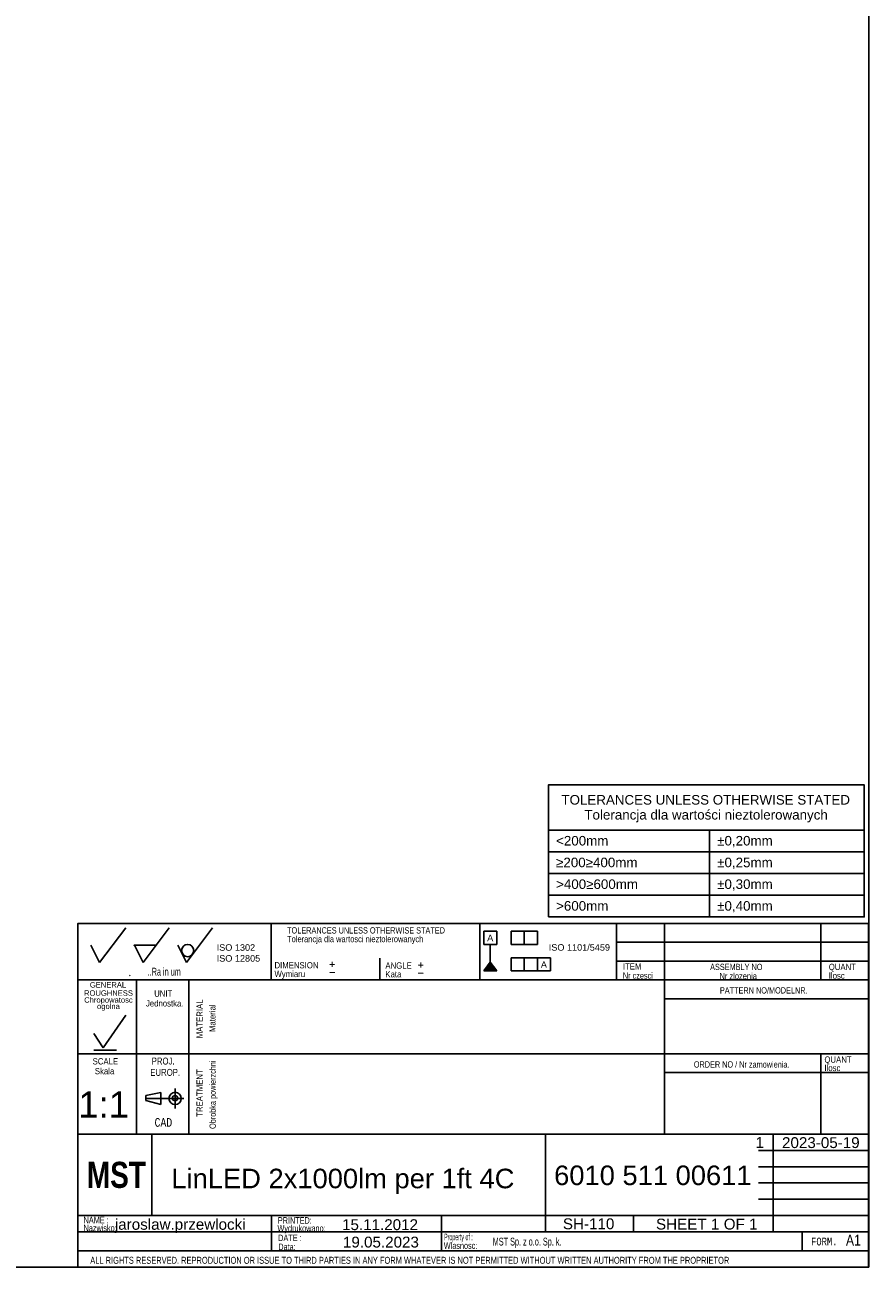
# Model space of a CAD drawing. Header units: millimetres. Extents: x 7 to 819, y 15 to 587.
# Tile 22 of 32: x 625 to 819, y 15 to 301. Entities that reach past the tile are written whole.
import ezdxf
from ezdxf.entities.mleader import LeaderData, LeaderLine
from ezdxf.enums import TextEntityAlignment as Align
from ezdxf.lldxf.tags import DXFTag
from ezdxf.math import Vec2, Vec3

# ---------------------------------------------------------------- set-up
doc = ezdxf.new("R2010")
doc.units = ezdxf.units.MM
for name, color, linetype in [('10', 7, 'Continuous'), ('Default', 7, 'Continuous'), ('frame', 7, 'Continuous')]:
    doc.layers.add(name, color=color, linetype=linetype)
doc.styles.add('SEACAD_Arial', font='arial.ttf')
doc.styles.add('SEACAD_Lucida_Console', font='lucon.TTF', dxfattribs={"width": 0.8})
tags = doc.linetypes.add('CENTER2', pattern=[28.575, 19.05, -3.175, 3.175, -3.175]).pattern_tags.tags
tags[10:11] = [DXFTag(74, 4), DXFTag(75, 0), DXFTag(340, '0'), DXFTag(46, 0.0), DXFTag(50, 0.0), DXFTag(44, 0.0), DXFTag(45, 0.0)]
tags[8:9] = [DXFTag(74, 4), DXFTag(75, 0), DXFTag(340, '0'), DXFTag(46, 0.0), DXFTag(50, 0.0), DXFTag(44, 0.0), DXFTag(45, 0.0)]
tags[6:7] = [DXFTag(74, 4), DXFTag(75, 0), DXFTag(340, '0'), DXFTag(46, 0.0), DXFTag(50, 0.0), DXFTag(44, 0.0), DXFTag(45, 0.0)]
tags[4:5] = [DXFTag(74, 4), DXFTag(75, 0), DXFTag(340, '0'), DXFTag(46, 0.0), DXFTag(50, 0.0), DXFTag(44, 0.0), DXFTag(45, 0.0)]

# ---------------------------------------------------------------- blocks, each defined once
blk = doc.blocks.new('SE')
at = {"layer": 'frame', "color": 7, "linetype": 'Continuous'}
for p, q in [((745.38, 115.29), (818.09, 115.29)), ((782.46, 115.29), (782.46, 110.29)), ((745.38, 110.29), (818.09, 110.29)), ((782.46, 110.29), (782.46, 105.29)), ((745.38, 105.29), (818.09, 105.29)), ((782.46, 105.29), (782.46, 100.29)), ((745.38, 100.29), (818.09, 100.29)), ((782.46, 100.29), (782.46, 95.29))]:
    blk.add_line(p, q, dxfattribs=at)
blk.add_lwpolyline([(745.38, 95.29), (745.38, 125.7), (818.09, 125.7), (818.09, 95.29), (745.38, 95.29)], dxfattribs=at)
at = {"layer": 'frame', "color": 7, "linetype": 'Continuous', "style": 'SEACAD_Arial'}
for s, p in [('TOLERANCES UNLESS OTHERWISE STATED', (748.37, 123.36)), ('Tolerancja dla wartości nieztolerowanych', (753.66, 119.92)), ('<200mm', (747.14, 113.94)), ('±0,20mm', (784.22, 113.94)), ('≥200≥400mm', (747.14, 108.94)), ('±0,25mm', (784.22, 108.94)), ('>400≥600mm', (747.14, 103.94)), ('±0,30mm', (784.22, 103.94)), ('>600mm', (747.14, 98.94)), ('±0,40mm', (784.22, 98.94))]:
    blk.add_text(s, height=2.2, dxfattribs=at).set_placement(p, align=Align.TOP_LEFT)
blk = doc.blocks.new('SEANNOT_GROUP20')
at = {"layer": 'Default', "color": 7, "linetype": 'Continuous', "style": 'SEACAD_Arial'}
blk.add_text('LinLED 2x1000lm per 1ft 4C', height=4.5, dxfattribs=at).set_placement((658.59, 37.33), align=Align.TOP_LEFT)
blk = doc.blocks.new('SEANNOT_GROUP21')
at = {"layer": 'Default', "color": 7, "linetype": 'Continuous', "style": 'SEACAD_Arial'}
blk.add_text('6010 511 00611', height=4.5, dxfattribs=at).set_placement((746.69, 38.06), align=Align.TOP_LEFT)
blk = doc.blocks.new('SEANNOT_GROUP22')
at = {"layer": 'Default', "color": 7, "linetype": 'Continuous', "style": 'SEACAD_Arial'}
blk.add_text('jaroslaw.przewlocki', height=2.5, dxfattribs=at).set_placement((645.59, 25.78), align=Align.TOP_LEFT)
blk = doc.blocks.new('SEANNOT_GROUP23')
at = {"layer": 'Default', "color": 7, "linetype": 'Continuous', "style": 'SEACAD_Arial'}
blk.add_text('SH-110', height=2.5, dxfattribs=at).set_placement((748.71, 25.9), align=Align.TOP_LEFT)
blk = doc.blocks.new('SEANNOT_GROUP24')
at = {"layer": 'Default', "color": 7, "linetype": 'Continuous', "style": 'SEACAD_Arial'}
blk.add_text('1:1', height=6, dxfattribs=at).set_placement((637.18, 55.12), align=Align.TOP_LEFT)
blk = doc.blocks.new('SEANNOT_GROUP25')
at = {"layer": 'Default', "color": 7, "linetype": 'Continuous', "style": 'SEACAD_Arial'}
blk.add_text('15.11.2012', height=2.5, dxfattribs=at).set_placement((697.88, 25.7), align=Align.TOP_LEFT)
blk = doc.blocks.new('SEANNOT_GROUP26')
at = {"layer": 'Default', "color": 7, "linetype": 'Continuous', "style": 'SEACAD_Arial'}
blk.add_text('19.05.2023', height=2.5, dxfattribs=at).set_placement((698.09, 21.69), align=Align.TOP_LEFT)
blk = doc.blocks.new('SEANNOT_GROUP27')
at = {"layer": 'Default', "color": 7, "linetype": 'Continuous', "style": 'SEACAD_Arial'}
blk.add_text('1', height=2.5, dxfattribs=at).set_placement((793.05, 44.63), align=Align.TOP_LEFT)
blk = doc.blocks.new('SEANNOT_GROUP28')
at = {"layer": 'Default', "color": 7, "linetype": 'Continuous', "style": 'SEACAD_Arial'}
for s, p in [('SHEET ', (770.14, 25.83)), ('1', (782.8, 25.83)), (' OF ', (784.76, 25.83)), ('1', (791.55, 25.83))]:
    blk.add_text(s, height=2.5, dxfattribs=at).set_placement(p, align=Align.TOP_LEFT)
blk = doc.blocks.new('SEANNOT_GROUP29')
at = {"layer": 'Default', "color": 7, "linetype": 'Continuous', "style": 'SEACAD_Arial'}
blk.add_text('2023-05-19', height=2.5, dxfattribs=at).set_placement((799.15, 44.59), align=Align.TOP_LEFT)
blk = doc.blocks.new('_Dot')
at = {"color": 0, "linetype": 'ByBlock', "lineweight": -2}
blk.add_line((-0.5, 0), (-1, 0), dxfattribs=at)
at = {"color": 0, "linetype": 'ByBlock', "const_width": 0.5}
blk.add_lwpolyline([(-0.25, 0, 1), (0.25, 0, 1)], format="xyb", close=True, dxfattribs=at)

msp = doc.modelspace()

# ---------------------------------------------------------------- hatches: boundary and pattern name
at = {"layer": 'Default', "linetype": 'Continuous'}
msp.add_hatch(color=7, dxfattribs=at).paths.add_polyline_path([(731.992, 84.877), (730.492, 82.892), (733.492, 82.892)])

# ---------------------------------------------------------------- linework, layer by layer
at = {"layer": '10', "color": 7, "linetype": 'Continuous'}
for p, q in [((642.075, 84.794), (648.075, 92.794)), ((652.075, 84.794), (658.075, 92.794)), ((662.075, 84.794), (668.075, 92.794)), ((681.575, 93.794), (681.575, 80.794)), ((729.575, 93.794), (729.575, 80.794)), ((761.075, 93.794), (761.075, 80.794)), ((772.075, 93.794), (772.075, 45.294)), ((808.075, 93.794), (808.075, 80.794)), ((640.075, 88.794), (642.075, 84.794)), ((650.075, 88.794), (655.075, 88.794)), ((650.075, 88.794), (652.075, 84.794)), ((660.075, 88.794), (662.075, 84.794)), ((819.075, 89.461), (761.075, 89.461)), ((706.575, 85.794), (706.575, 80.794)), ((819.075, 85.127), (761.075, 85.127)), ((819.075, 80.794), (637.075, 80.794)), ((648.949, 81.721), (649.125, 81.927)), ((650.575, 80.794), (650.575, 45.294)), ((650.575, 80.794), (650.575, 46.794)), ((662.575, 80.794), (662.575, 45.294)), ((819.075, 76.461), (772.075, 76.461)), ((642.877, 65.159), (648.076, 72.664)), ((640.735, 68.441), (642.877, 65.159)), ((819.075, 63.794), (637.075, 63.794)), ((640.735, 64.619), (645.934, 64.619)), ((808.075, 63.794), (808.075, 45.294)), ((819.075, 59.461), (772.075, 59.461)), ((652.721, 54.209), (656.206, 54.901)), ((656.206, 54.901), (656.206, 52.133)), ((659.45, 55.77), (659.45, 51.161)), ((659.45, 55.77), (659.45, 51.161)), ((652.721, 53.016), (652.721, 54.209)), ((656.206, 52.133), (652.721, 53.016)), ((744.7, 45.294), (637.075, 45.294)), ((744.575, 45.294), (637.075, 45.294)), ((654.075, 26.544), (654.075, 45.294)), ((793.7, 45.294), (819.2, 45.294)), ((797.075, 22.794), (797.075, 45.294)), ((793.7, 41.544), (819.2, 41.544)), ((793.7, 37.794), (819.2, 37.794)), ((793.7, 34.044), (819.2, 34.044)), ((793.7, 30.294), (819.2, 30.294)), ((637.075, 26.544), (819.2, 26.544)), ((681.603, 26.521), (681.603, 18.396)), ((720.78, 26.456), (720.78, 18.331)), ((764.95, 26.544), (764.95, 22.794)), ((637.075, 22.794), (793.7, 22.794)), ((803.762, 22.794), (803.762, 18.419)), ((637.075, 18.419), (819.075, 18.419))]:
    msp.add_line(p, q, dxfattribs=at)
at = {"layer": '10', "color": 7, "linetype": 'CENTER2'}
msp.add_line((652.721, 53.517), (661.436, 53.517), dxfattribs=at)
at = {"layer": '10', "color": 7, "linetype": 'Continuous'}
for points in [[(819.075, 14.669), (819.075, 93.794), (637.075, 93.794), (637.075, 14.669), (819.075, 14.669)], [(744.7, 45.294), (744.7, 22.794), (819.075, 22.794), (819.075, 45.294), (744.7, 45.294)]]:
    msp.add_lwpolyline(points, dxfattribs=at)
for centre, radius in [((662.347, 87.549), 1.402), ((659.45, 53.517), 1.415), ((659.45, 53.576), 0.607)]:
    msp.add_circle(centre, radius, dxfattribs=at)
msp.add_point((650.075, 88.794), dxfattribs=at)
at = {"layer": 'Default', "color": 7, "linetype": 'Continuous'}
for p, q in [((819.1, 14.67), (819.1, 586.67)), ((730.492, 88.983), (730.492, 91.983)), ((730.492, 91.983), (733.492, 91.983)), ((733.492, 91.983), (733.492, 88.983)), ((736.828, 88.983), (736.828, 91.983)), ((736.828, 91.983), (742.828, 91.983)), ((739.828, 91.983), (739.828, 88.983)), ((742.828, 91.983), (742.828, 88.983)), ((733.492, 88.983), (730.492, 88.983)), ((731.992, 84.877), (731.992, 88.983)), ((742.828, 88.983), (736.828, 88.983)), ((736.828, 82.892), (736.828, 85.892)), ((736.828, 85.892), (745.828, 85.892)), ((739.828, 85.892), (739.828, 82.892)), ((742.828, 82.892), (742.828, 85.892)), ((745.828, 85.892), (745.828, 82.892)), ((730.492, 82.892), (731.992, 84.877)), ((731.992, 84.877), (733.492, 82.892)), ((733.492, 82.892), (730.492, 82.892)), ((745.828, 82.892), (736.828, 82.892)), ((6.708, 14.67), (819.1, 14.67))]:
    msp.add_line(p, q, dxfattribs=at)

# ---------------------------------------------------------------- block references
at = {"layer": 'Default'}
for name in ['SEANNOT_GROUP24', 'SEANNOT_GROUP27', 'SEANNOT_GROUP29', 'SEANNOT_GROUP20', 'SEANNOT_GROUP21', 'SEANNOT_GROUP22', 'SEANNOT_GROUP25', 'SEANNOT_GROUP23', 'SEANNOT_GROUP28', 'SEANNOT_GROUP26']:
    msp.add_blockref(name, (0, 0), dxfattribs=at)
at = {"layer": 'frame'}
msp.add_blockref('SE', (0, 0), dxfattribs=at)

# ---------------------------------------------------------------- texts
at = {"layer": '10', "attachment_point": 1}
for s, insert, char_height, width, style in [('{\\farial rounded mt|b0||i0||c0|p34;\\C7;\\H1.45000002;\\W0.83002;TOLERANCES UNLESS OTHERWISE STATED}', (685.231, 92.931), 1.45, 38.61414, 'SEACAD_Arial'), ('{\\farial rounded mt|b0||i0||c0|p34;\\C7;\\H1.45000002;\\W0.77704;Tolerancja dla wartosci nieztolerowanych}', (685.231, 90.931), 1.45, 36.02936, 'SEACAD_Arial'), ('{\\farial rounded mt|b0||i0||c0|p34;\\C7;\\H1.8;\\W0.608;..Ra in um}', (653.139, 83.594), 1.8, 8.92175, 'SEACAD_Arial'), ('{\\farial rounded mt|b0||i0||c0|p34;\\C7;\\H1.45000002;\\W0.883;Wymiaru}', (682.324, 82.896), 1.45, 8.67569, 'SEACAD_Arial'), ('{\\farial rounded mt|b0||i0||c0|p34;\\C7;\\H1.45000002;\\W0.883;DIMENSION}', (682.324, 84.896), 1.45, 10.15001, 'SEACAD_Arial'), ('{\\farial rounded mt|b0||i0||c0|p34;\\C7;\\H1.45000002;\\W0.883;ANGLE}', (707.852, 84.832), 1.45, 6.05218, 'SEACAD_Arial'), ('{\\farial rounded mt|b0||i0||c0|p34;\\C7;\\H1.45000002;\\W0.883;ITEM}', (762.514, 84.637), 1.45, 4.25544, 'SEACAD_Arial'), ('{\\farial rounded mt|b0||i0||c0|p34;\\C7;\\H1.45000002;\\W0.83002;ASSEMBLY NO}', (782.593, 84.51), 1.45, 12.82936, 'SEACAD_Arial'), ('{\\farial rounded mt|b0||i0||c0|p34;\\C7;\\H1.45000002;\\W0.883;QUANT}', (809.905, 84.51), 1.45, 6.24131, 'SEACAD_Arial'), ('{\\farial rounded mt|b0||i0||c0|p34;\\C7;\\H1.45000002;\\W0.883;Kata}', (707.852, 82.832), 1.45, 5.07501, 'SEACAD_Arial'), ('{\\farial rounded mt|b0||i0||c0|p34;\\C7;\\H1.45000002;\\W0.72406;Nr czesci }', (762.514, 82.51), 1.45, 7.78588, 'SEACAD_Arial'), ('{\\farial rounded mt|b0||i0||c0|p34;\\C7;\\H1.45000002;\\W0.77704;Nr zlozenia}', (784.757, 82.411), 1.45, 9.50428, 'SEACAD_Arial'), ('{\\farial rounded mt|b0||i0||c0|p34;\\C7;\\H1.45000002;\\W0.883;Ilosc}', (809.905, 82.51), 1.45, 6.93479, 'SEACAD_Arial'), ('{\\farial rounded mt|b0||i0||c0|p34;\\C7;\\H1.45000002;\\W0.883;UNIT}', (654.641, 78.367), 1.45, 4.16088, 'SEACAD_Arial'), ('{\\farial rounded mt|b0||i0||c0|p34;\\C7;\\H1.45000002;\\W0.83002;PATTERN NO/MODELNR.}', (784.847, 79.116), 1.45, 21.43479, 'SEACAD_Arial'), ('{\\farial rounded mt|b0||i0||c0|p34;\\C7;\\H1.45000002;\\W0.883;Jednostka.}', (652.738, 76.128), 1.45, 8.72628, 'SEACAD_Arial'), ('{\\farial rounded mt|b0||i0||c0|p34;\\C7;\\H1.60000002;\\W0.8;PROJ.}', (654.062, 62.918), 1.6, 5.11305, 'SEACAD_Arial'), ('{\\farial rounded mt|b0||i0||c0|p34;\\C7;\\H1.45000002;\\W0.883;QUANT}', (808.905, 63.177), 1.45, 6.24131, 'SEACAD_Arial'), ('{\\farial rounded mt|b0||i0||c0|p34;\\C7;\\H1.45000002;\\W0.883;SCALE}', (640.475, 62.782), 1.45, 5.86305, 'SEACAD_Arial'), ('{\\farial rounded mt|b0||i0||c0|p34;\\C7;\\H1.45000002;\\W0.883;Skala}', (640.976, 60.528), 1.45, 5.77723, 'SEACAD_Arial'), ('{\\farial rounded mt|b0||i0||c0|p34;\\C7;\\H1.60000002;\\W0.8;EUROP.}', (653.745, 60.311), 1.6, 6.64349, 'SEACAD_Arial'), ('{\\farial rounded mt|b0||i0||c0|p34;\\C7;\\H1.45000002;\\W0.72406;ORDER NO / Nr zamowienia.}', (778.847, 62.061), 1.45, 25.03089, 'SEACAD_Arial'), ('{\\farial rounded mt|b0||i0||c0|p34;\\C7;\\H1.45000002;\\W0.883;Ilosc}', (808.905, 61.256), 1.45, 6.93479, 'SEACAD_Arial'), ('{\\fLucida Console|b0||i0||c0|p34;\\C7;\\H1.99999998;\\W0.8;CAD}', (654.724, 48.987), 2, 4.53334, 'SEACAD_Lucida_Console'), ('{\\farial rounded mt|b0||i0||c0|p34;\\C7;\\H1.5;\\W0.704;NAME :}', (638.376, 26.268), 1.5, 5.5761, 'SEACAD_Arial'), ('{\\farial rounded mt|b0||i0||c0|p34;\\C7;\\H1.5;\\W0.8;PRINTED:}', (683.099, 26.18), 1.5, 8.9879, 'SEACAD_Arial'), ('{\\farial rounded mt|b0||i0||c0|p34;\\C7;\\H1.5;\\W0.8;Nazwisko:}', (638.376, 24.421), 1.5, 7.67838, 'SEACAD_Arial'), ('{\\farial rounded mt|b0||i0||c0|p34;\\C7;\\H1.5;\\W0.8;Wydrukowano:}', (683.011, 24.37), 1.5, 11.43865, 'SEACAD_Arial'), ('{\\farial rounded mt|b0||i0||c0|p34;\\C7;\\H1.5;\\W0.704;DATE :}', (683.165, 22.152), 1.5, 5.2174, 'SEACAD_Arial'), ('{\\farial rounded mt|b0||i0||c0|p34;\\C7;\\H1.5;\\W0.8;Data:}', (683.208, 20.102), 1.5, 6.19566, 'SEACAD_Arial'), ('{\\farial rounded mt|b0||i0||c0|p34;\\C7;\\H1.5;\\W0.8;Wlasnosc:}', (721.296, 20.377), 1.5, 10.89131, 'SEACAD_Arial'), ('{\\farial rounded mt|b0||i0||c0|p34;\\C7;\\H1.5;\\W0.46208;Property of :}', (721.38, 22.362), 1.5, 8.86958, 'SEACAD_Arial'), ('{\\farial rounded mt|b0||i0||c0|p34;\\C7;\\H1.8;\\W0.667;MST Sp. z o.o. Sp. k.}', (732.551, 21.452), 1.8, 58.30436, 'SEACAD_Arial'), ('{\\fLucida Console|b0||i0||c0|p34;\\C7;\\H1.8;\\W0.8;FORM.}', (805.825, 21.469), 1.8, 6.80001, 'SEACAD_Lucida_Console'), ('{\\farial rounded mt|b0||i0||c0|p34;\\C7;\\H2.50000002;\\W0.8;A1}', (813.862, 22.139), 2.5, 4.9829, 'SEACAD_Arial'), ('{\\farial rounded mt|b0||i0||c0|p34;\\C7;\\H1.60000002;\\W0.704;ALL RIGHTS RESERVED. REPRODUCTION OR ISSUE TO THIRD PARTIES IN ANY FORM WHATEVER IS NOT PERMITTED WITHOUT WRITTEN AUTHORITY FROM THE PROPRIETOR}', (639.922, 17.047), 1.6, 148.00001, 'SEACAD_Arial')]:
    msp.add_mtext(s, dxfattribs=dict(at, insert=insert, char_height=char_height, width=width, style=style))
at = {"layer": '10', "char_height": 1.25, "attachment_point": 1}
for s, insert, width in [('{\\fArial|b0||i0||c0|p34;\\C7;\\H1.2499998;\\W1.;GENERAL}', (639.827, 80.287), 8.3424), ('{\\fArial|b0||i0||c0|p34;\\C7;\\H1.2499998;\\W1.;ROUGHNESS}', (638.492, 78.393), 11.22283)]:
    msp.add_mtext(s, dxfattribs=dict(at, insert=insert, width=width))
at = {"layer": '10', "insert": (644.111, 75.265), "char_height": 1.25, "width": 11.65265, "attachment_point": 5, "line_spacing_factor": 0.7}
msp.add_mtext('{\\fArial|b0||i0||c0|p34;\\C7;\\H1.24999998;\\W1.;Chropowatosc\\P}{\\fArial|b0||i0||c0|p34;\\C7;\\H1.24999998;\\W1.;ogolna}', dxfattribs=at)
at = {"layer": '10', "char_height": 1.45, "attachment_point": 1, "rotation": 89.99999, "style": 'SEACAD_Arial'}
for s, insert, width in [('{\\farial rounded mt|b0||i0||c0|p34;\\C7;\\H1.45000002;\\W0.883;MATERIAL}', (664.376, 67.352), 8.92066), ('{\\farial rounded mt|b0||i0||c0|p34;\\C7;\\H1.45000002;\\W0.883;Material}', (667.296, 68.795), 7.15315), ('{\\farial rounded mt|b0||i0||c0|p34;\\C7;\\H1.45000002;\\W0.72406;Obrobka powierzchni}', (667.376, 46.486), 17.04755), ('{\\farial rounded mt|b0||i0||c0|p34;\\C7;\\H1.45000002;\\W0.883;TREATMENT}', (664.376, 49.29), 10.87501)]:
    msp.add_mtext(s, dxfattribs=dict(at, insert=insert, width=width))
at = {"layer": 'Default'}
for s, insert, char_height, width, attachment_point in [('{\\fArial|b0||i0||c0|p34;\\C7;\\H1.5;\\W1.;ISO 1302 \\P}{\\fArial|b0||i0||c0|p34;\\C7;\\H1.5;\\W1.;ISO 12805}', (669.021, 89.009), 1.5, 10.48633, 1), ('{\\fArial CE|b0||i0||c0|p34;\\C7;\\H1.5;\\W1.;A}', (731.986, 91.206), 1.5, 1.40218, 2), ('{\\fArial|b0||i0||c0|p34;\\C7;\\H1.5;\\W1.;ISO 1101/5459}', (752.506, 89.025), 1.5, 15.28486, 2), ('{\\fSolid Edge ISO|b0||i0||c0|p34;\\C7;\\H2.5;\\W1.;+\\P}', (694.794, 85.892), 2.5, 1.88245, 1), ('{\\fSolid Edge ISO|b0||i0||c0|p34;\\C7;\\H2.5;\\W1.;+\\P}', (715.187, 85.735), 2.5, 1.88245, 1), ('{\\fArial CE|b0||i0||c0|p34;\\C7;\\H1.5;\\W1.;A}', (744.342, 85.081), 1.5, 1.40218, 2), ('{\\fSolid Edge ISO|b0||i0||c0|p34;\\C7;\\H2.5;\\W1.;-\\P}', (694.794, 84.009), 2.5, 1.88245, 1), ('{\\fSolid Edge ISO|b0||i0||c0|p34;\\C7;\\H2.5;\\W1.;-\\P}', (715.187, 83.852), 2.5, 1.88245, 1)]:
    msp.add_mtext(s, dxfattribs=dict(at, insert=insert, char_height=char_height, width=width, attachment_point=attachment_point))

# ---------------------------------------------------------------- leaders
at = {"layer": 'Default', "color": 7, "linetype": 'Continuous'}
ml = msp.add_multileader_mtext('Standard', dxfattribs=at)
ml.set_content('{\\pxsm0.9;\\fImpact|b0||i0||c0|p34;\\W1.;MST\\P}', color=256)
ml.set_leader_properties()
ml.set_arrow_properties(name='DOT')
ml.build(insert=Vec2(0, 0))
ml.multileader.update_dxf_attribs({"leader_type": 0, "dogleg_length": 0, "arrow_head_size": 6})
ctx = ml.context
ctx.base_point, ctx.char_height, ctx.arrow_head_size = Vec3(637.147, 35.856), 6, 6
ctx.mtext.insert = Vec3(639.147, 38.919)

doc.saveas('drawing.dxf')
